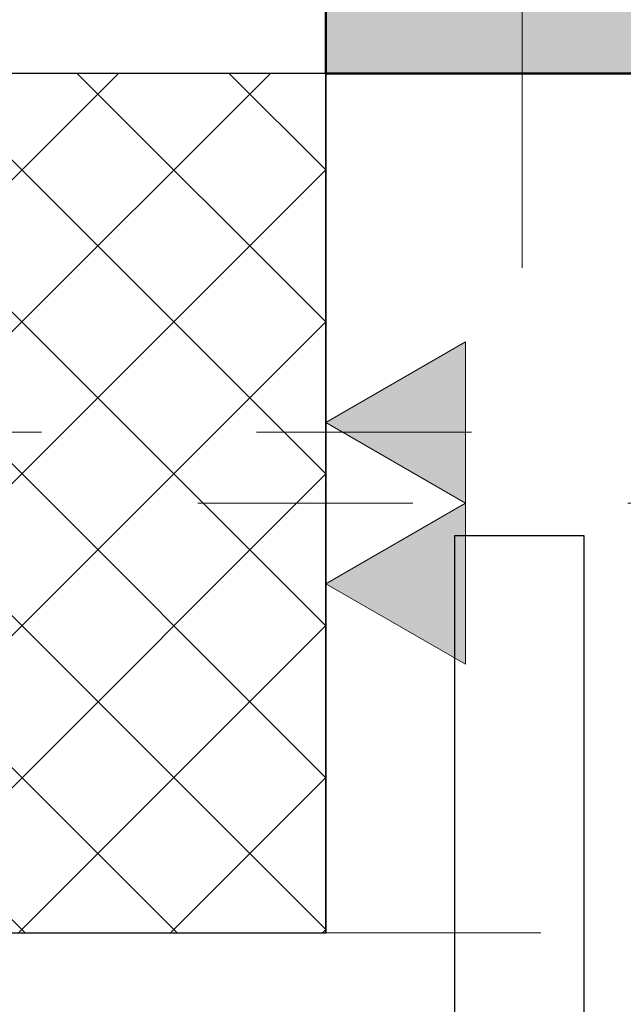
# Model space of a CAD drawing. Header units: metres. Extents: x -180 to 4, y -49 to 6.
# Tile 15 of 256: x -175.363 to -175.083, y -31.43 to -30.972. Entities that reach past the tile are written whole.
import ezdxf

# ---------------------------------------------------------------- set-up
doc = ezdxf.new("R2010")
doc.units = ezdxf.units.M
doc.header["$LTSCALE"] = 0.05
doc.header["$PDMODE"] = 1
doc.header["$PDSIZE"] = -2
for name, pattern in [('ISO-10 Strichpunktlinie', [4.699, 3.048, -0.762, 0.127, -0.762]), ('Linienart-20', [2.116531, 1.058062, -1.058469]), ('Linienart-53', [5.291531, 3.175, -1.058062, 0.352704, -0.705764])]:
    doc.linetypes.add(name, pattern=pattern)
doc.layers.get('0').update_dxf_attribs({"lineweight": 25})
for name, color, linetype, lineweight, true_color in [('30 -33 Aussenwände- 3 Aussenstützen', 7, 'Continuous', 50, 0x0000dd), ('30 -33 Aussenwände- 7 Fassade_ Elemente', 7, 'Continuous', 9, 0x00aacc), ('30 -35 Decken- 1 Konstruktion-Träger- Stahlbeton', 7, 'Continuous', 13, 0x33aa00), ('70 -72 Beschriftung- 1 Beschriftung allgemein', 7, 'Continuous', 9, 0xff6633), ('70 -72 Beschriftung- 2 Beschriftung Bauteile', 7, 'Continuous', 9, 0x9999ff), ('70 -72 Beschriftung- 7 Detailverweise Linie', 7, 'Continuous', 9, 0x00dd00), ('70 -75 Raumstempel- 1 Raumstempel', 1, 'Continuous', 50, 0xff0000), ('70 -76 Bemaßung- 2 Allgemein', 7, 'Continuous', 5, 0x6666cc)]:
    doc.layers.add(name, color=color, linetype=linetype, lineweight=lineweight, true_color=true_color)
doc.layers.add('70 -71 Achsen- 1 Gebäudeachsen', color=7, linetype='Linienart-53', lineweight=18)
doc.layers.add('Keine', color=7, linetype='Continuous', lineweight=9)
doc.styles.add('Arial', font='arial.ttf')
doc.dimstyles.new('k+k 1_50', dxfattribs={"dimtxt": 0.100689, "dimasz": 0.05302, "dimexe": 0.05, "dimexo": 0.15, "dimgap": 0.01, "dimtad": 1, "dimdec": 3, "dimtxsty": 'Arial', "dimblk": 'VW_SLASH', "dimblk1": 'VW_SLASH', "dimblk2": 'VW_SLASH', "dimcen": 0, "dimdle": 0.05, "dimadec": 3, "dimazin": 0, "dimtfac": 0.75, "dimtdec": 3, "dimtix": 1, "dimtmove": 0, "dimatfit": 0, "dimldrblk": 'VW_SLASH-1', "dimfxl": 0.125, "dimfxlon": 1, "dimfrac": 2, "dimtolj": 1, "dimarcsym": 0})
doc.dimstyles.new('k+k_klein', dxfattribs={"dimtxt": 0.100689, "dimasz": 0.05302, "dimexe": 0.05, "dimexo": 0.15, "dimgap": 0.005, "dimtad": 1, "dimdec": 3, "dimtxsty": 'Arial', "dimblk": 'VW_SLASH-2', "dimblk1": 'VW_SLASH-2', "dimblk2": 'VW_SLASH-2', "dimcen": 0, "dimdle": 0.025, "dimadec": 3, "dimazin": 0, "dimtfac": 0.75, "dimtdec": 3, "dimtix": 1, "dimtmove": 0, "dimatfit": 0, "dimldrblk": 'VW_FILLEDARROW', "dimfxl": 0.1, "dimfxlon": 1, "dimfrac": 2, "dimtolj": 1, "dimarcsym": 0})

# ---------------------------------------------------------------- blocks, each defined once
blk = doc.blocks.new('Gruppe-2329')
at = {"color": 255}
blk.add_wipeout([(-167.821, -31.79404), (-175.421, -31.79404), (-175.421, -30.99704), (-167.821, -30.99704)], dxfattribs=at).dxf.layer = '30 -33 Aussenwände- 7 Fassade_ Elemente'
at = {"color": 255, "lineweight": 25}
blk.add_wipeout([(-175.101, -31.55204), (-175.161, -31.55204), (-175.161, -31.21204), (-175.101, -31.21204)], dxfattribs=at).dxf.layer = '30 -33 Aussenwände- 7 Fassade_ Elemente'
at = {"layer": '30 -33 Aussenwände- 7 Fassade_ Elemente', "lineweight": 25, "flags": 128}
blk.add_lwpolyline([(-175.101, -31.55204), (-175.161, -31.55204), (-175.161, -31.21204), (-175.101, -31.21204)], close=True, dxfattribs=at)
blk = doc.blocks.new('Gruppe-2453')
at = {"color": 255}
blk.add_wipeout([(-176.018, -22.94704), (-176.018, -31.19704), (-175.221, -31.19704), (-175.221, -22.94704)], dxfattribs=at).dxf.layer = '30 -33 Aussenwände- 7 Fassade_ Elemente'
blk.add_wipeout([(-175.776, -23.17204), (-175.221, -23.17204), (-175.221, -30.97204), (-175.776, -30.97204), (-175.776, -31.12704), (-176.018, -31.12704), (-176.018, -23.01704), (-175.776, -23.01704)], dxfattribs=at).dxf.layer = '30 -33 Aussenwände- 7 Fassade_ Elemente'
blk = doc.blocks.new('Gruppe-9713')
at = {"layer": '30 -35 Decken- 1 Konstruktion-Träger- Stahlbeton', "color": 7, "linetype": 'Linienart-20', "lineweight": 13, "transparency": 33554687}
blk.add_line((-175.221, -11.89704), (-175.221, -30.99704), dxfattribs=at)
at = {"layer": '30 -35 Decken- 1 Konstruktion-Träger- Stahlbeton', "color": 7, "linetype": 'Continuous', "lineweight": 35, "transparency": 33554687, "flags": 128}
blk.add_lwpolyline([(-175.221, -30.99704), (-175.621, -30.99704)], dxfattribs=at)
at = {"layer": '30 -35 Decken- 1 Konstruktion-Träger- Stahlbeton', "color": 0, "flags": 1}
for tag in ['instanceID', 'IFC_UUID']:
    blk.add_attdef(tag, (-175.621, -30.99704), '', height=0.00018, dxfattribs=at)
blk = doc.blocks.new('Gruppe-9743')
at = {"layer": '30 -35 Decken- 1 Konstruktion-Träger- Stahlbeton', "color": 7, "linetype": 'Linienart-20', "lineweight": 13, "transparency": 33554687}
for p, q in [((-175.221, -30.99704), (-160.421, -30.99704)), ((-175.221, -31.39704), (-160.421, -31.39704))]:
    blk.add_line(p, q, dxfattribs=at)
at = {"layer": '30 -35 Decken- 1 Konstruktion-Träger- Stahlbeton', "color": 7, "linetype": 'Continuous', "lineweight": 35, "transparency": 33554687, "flags": 128}
blk.add_lwpolyline([(-175.221, -30.99704), (-175.221, -31.39704)], dxfattribs=at)
at = {"layer": '30 -35 Decken- 1 Konstruktion-Träger- Stahlbeton', "color": 0, "flags": 1}
for tag in ['instanceID', 'IFC_UUID']:
    blk.add_attdef(tag, (-175.221, -31.39704), '', height=0.00018, dxfattribs=at)
blk = doc.blocks.new('Gruppe-11207')
at = {"layer": '30 -33 Aussenwände- 3 Aussenstützen', "linetype": 'Continuous', "lineweight": 9, "transparency": 33554687}
for p, q in [((-175.421, -31.14704), (-175.421, -31.24704)), ((-175.471, -31.19704), (-175.371, -31.19704))]:
    blk.add_line(p, q, dxfattribs=at)
blk = doc.blocks.new('Gruppe-11208')
at = {"color": 255, "lineweight": 25, "transparency": 33554687}
blk.add_wipeout([(-175.221, -30.99704), (-175.621, -30.99704), (-175.621, -31.39704), (-175.221, -31.39704)], dxfattribs=at).dxf.layer = '30 -33 Aussenwände- 3 Aussenstützen'
at = {"layer": '30 -33 Aussenwände- 3 Aussenstützen', "linetype": 'Continuous', "lineweight": 9, "transparency": 33554687}
h = blk.add_hatch(dxfattribs=at)
h.set_pattern_fill('Beton 1mm SRF', style=0, pattern_type=2)
h.set_pattern_definition([(45, (0, 0), (0.03535534, -0.03535534), []), (-45, (0, 0), (0.03535534, 0.03535534), [])])
h.paths.add_polyline_path([(-175.221, -30.99704), (-175.621, -30.99704), (-175.621, -31.39704), (-175.221, -31.39704)])
at = {"layer": '30 -33 Aussenwände- 3 Aussenstützen', "lineweight": 25, "transparency": 33554687, "flags": 128}
blk.add_lwpolyline([(-175.221, -30.99704), (-175.621, -30.99704), (-175.621, -31.39704), (-175.221, -31.39704)], close=True, dxfattribs=at)
at = {"layer": '30 -33 Aussenwände- 3 Aussenstützen', "transparency": 33554687}
blk.add_blockref('Gruppe-11207', (0, 0), dxfattribs=at)
blk = doc.blocks.new('Gruppe-11209')
at = {"layer": '30 -33 Aussenwände- 3 Aussenstützen', "color": 7}
blk.add_blockref('Gruppe-11208', (0, 0), dxfattribs=at)
at = {"layer": '30 -33 Aussenwände- 3 Aussenstützen', "color": 0, "flags": 1}
for tag in ['instanceID', 'IFC_UUID']:
    blk.add_attdef(tag, (-175.621, -31.39704), '', height=0.00018, dxfattribs=at)
blk = doc.blocks.new('_01-OG1_Tragwerk (2D)')
at = {"layer": '30 -33 Aussenwände- 7 Fassade_ Elemente', "color": 7}
blk.add_blockref('Gruppe-2329', (0, 0), dxfattribs=at)
blk.add_blockref('Gruppe-2453', (0, 0), dxfattribs=at)
at = {"layer": '30 -35 Decken- 1 Konstruktion-Träger- Stahlbeton'}
for name in ['Gruppe-9713', 'Gruppe-9743']:
    blk.add_blockref(name, (0, 0), dxfattribs=at)
at = {"layer": '30 -33 Aussenwände- 3 Aussenstützen'}
blk.add_blockref('Gruppe-11209', (0, 0), dxfattribs=at)
blk = doc.blocks.new('_OG1_2D (2D)')
at = {"layer": '70 -75 Raumstempel- 1 Raumstempel', "linetype": 'Continuous', "lineweight": 0, "true_color": 0xff0000}
blk.add_hatch(color=1, dxfattribs=at).paths.add_polyline_path([(-168.02099996, -20.14704198), (-168.02099996, -23.14704198), (-160.34599996, -23.14704198), (-160.34599996, -30.99704198), (-175.22099996, -30.99704198), (-175.22099996, -20.14704198)])
at = {"layer": '70 -72 Beschriftung- 7 Detailverweise Linie', "linetype": 'ISO-10 Strichpunktlinie', "flags": 128}
blk.add_lwpolyline([(-176.14966208, -31.164), (-176.14966208, -22.964), (-175.12966208, -22.964), (-175.12966208, -31.164)], close=True, dxfattribs=at)
at = {"layer": '70 -75 Raumstempel- 1 Raumstempel', "flags": 128}
blk.add_lwpolyline([(-168.02099996, -20.14704198), (-168.02099996, -23.14704198), (-160.34599996, -23.14704198), (-160.34599996, -30.99704198), (-175.22099996, -30.99704198), (-175.22099996, -20.14704198)], close=True, dxfattribs=at)
blk = doc.blocks.new('VW_SLASH')
at = {"color": 0, "linetype": 'ByBlock', "lineweight": -2, "transparency": 16777216}
blk.add_line((0.943, 0), (-1, 0), dxfattribs=at)
at = {"color": 0, "lineweight": 20, "transparency": 16777216, "flags": 128}
blk.add_lwpolyline([(0.5004, 0.5004), (-0.5004, -0.5004)], dxfattribs=at)
blk = doc.blocks.new('*D16285')
at = {"layer": '70 -76 Bemaßung- 2 Allgemein', "color": 0, "lineweight": -2}
for p, q in [((-176.643, -20.14704), (-176.818, -20.14704)), ((-176.768, -31.15902), (-176.768, -20.20006)), ((-176.643, -31.21204), (-176.818, -31.21204))]:
    blk.add_line(p, q, dxfattribs=at)
at = {"layer": 'Defpoints', "color": 0}
for p in [(-176.768, -20.14704), (-175.221, -20.14704), (-175.101, -31.21204)]:
    blk.add_point(p, dxfattribs=at)
at = {"layer": '70 -76 Bemaßung- 2 Allgemein', "color": 0, "lineweight": -2, "xscale": 0.05302001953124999, "yscale": 0.05302001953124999, "zscale": 0.05302001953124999}
for p, rotation in [((-176.768, -20.14704), 90), ((-176.768, -31.21204), 270)]:
    blk.add_blockref('VW_SLASH', p, dxfattribs=dict(at, rotation=rotation))
at = {"layer": '70 -76 Bemaßung- 2 Allgemein', "color": 0, "insert": (-176.85519, -25.67954), "char_height": 0.1006887, "attachment_point": 5, "rotation": 90, "style": 'Arial'}
blk.add_mtext('\\A1;11,06\\S5^ ;', dxfattribs=at)
blk = doc.blocks.new('VW_SLASH-1')
at = {"color": 0, "linetype": 'ByBlock', "lineweight": -2, "transparency": 16777216}
blk.add_line((0.943, 0), (-1, 0), dxfattribs=at)
at = {"color": 0, "lineweight": 5, "transparency": 16777216, "flags": 128}
blk.add_lwpolyline([(0.5004, 0.5004), (-0.5004, -0.5004)], dxfattribs=at)
blk = doc.blocks.new('*D16286')
at = {"layer": '70 -76 Bemaßung- 2 Allgemein', "color": 0, "lineweight": -2}
for p, q in [((-176.643, -31.21204), (-176.818, -31.21204)), ((-176.768, -31.74102), (-176.768, -31.26506)), ((-176.643, -31.79404), (-176.818, -31.79404))]:
    blk.add_line(p, q, dxfattribs=at)
at = {"layer": 'Defpoints', "color": 0}
for p in [(-176.768, -31.21204), (-175.101, -31.21204), (-175.381, -31.79404)]:
    blk.add_point(p, dxfattribs=at)
at = {"layer": '70 -76 Bemaßung- 2 Allgemein', "color": 0, "lineweight": -2, "xscale": 0.05302001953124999, "yscale": 0.05302001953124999, "zscale": 0.05302001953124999}
for p, rotation in [((-176.768, -31.21204), 90), ((-176.768, -31.79404), 270)]:
    blk.add_blockref('VW_SLASH', p, dxfattribs=dict(at, rotation=rotation))
at = {"layer": '70 -76 Bemaßung- 2 Allgemein', "color": 0, "insert": (-176.84618, -31.50304), "char_height": 0.1006887, "attachment_point": 5, "rotation": 90, "style": 'Arial'}
blk.add_mtext('\\A1;58\\S2^ ;', dxfattribs=at)
blk = doc.blocks.new('VW_SLASH-2')
at = {"color": 0, "linetype": 'ByBlock', "lineweight": -2, "transparency": 16777216}
blk.add_line((0.4715, 0), (-1, 0), dxfattribs=at)
at = {"color": 0, "lineweight": 5, "transparency": 16777216, "flags": 128}
blk.add_lwpolyline([(0.5004, 0.5004), (-0.5004, -0.5004)], dxfattribs=at)
blk = doc.blocks.new('*D16731')
at = {"layer": '70 -76 Bemaßung- 2 Allgemein', "color": 0, "lineweight": -2}
for p, q in [((-175.351, -44.17204), (-175.351, -44.32204)), ((-175.136, -44.17204), (-175.136, -44.32204)), ((-175.40402, -44.27204), (-175.45704, -44.27204)), ((-175.136, -44.27204), (-175.351, -44.27204)), ((-175.08298, -44.27204), (-175.02996, -44.27204))]:
    blk.add_line(p, q, dxfattribs=at)
at = {"layer": 'Defpoints', "color": 0}
for p in [(-175.136, -31.29704), (-175.351, -31.79404), (-175.351, -44.27204)]:
    blk.add_point(p, dxfattribs=at)
at = {"layer": '70 -76 Bemaßung- 2 Allgemein', "color": 0, "lineweight": -2, "xscale": 0.05302001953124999, "yscale": 0.05302001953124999, "zscale": 0.05302001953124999}
blk.add_blockref('VW_SLASH-2', (-175.351, -44.27204), dxfattribs=at)
at = {"layer": '70 -76 Bemaßung- 2 Allgemein', "color": 0, "lineweight": -2, "xscale": 0.05302001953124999, "yscale": 0.05302001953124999, "zscale": 0.05302001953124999, "rotation": 180}
blk.add_blockref('VW_SLASH-2', (-175.136, -44.27204), dxfattribs=at)
at = {"layer": '70 -76 Bemaßung- 2 Allgemein', "color": 0, "insert": (-175.2435, -44.53887), "char_height": 0.1006887, "attachment_point": 5, "style": 'Arial'}
blk.add_mtext('\\A1;21\\S5^ ;', dxfattribs=at)
blk = doc.blocks.new('VW_FILLEDARROW')
at = {"linetype": 'Continuous', "lineweight": 0, "transparency": 16777216}
blk.add_hatch(color=0, dxfattribs=at).paths.add_polyline_path([(-2.8289, 0.758), (0, 0), (-2.8289, -0.758)])
at = {"color": 0, "lineweight": 5, "transparency": 16777216, "flags": 128}
blk.add_lwpolyline([(-2.8289, 0.758), (0, 0), (-2.8289, -0.758)], close=True, dxfattribs=at)
blk = doc.blocks.new('*D16732')
at = {"layer": '70 -76 Bemaßung- 2 Allgemein', "color": 0, "lineweight": -2}
for p, q in [((-175.136, -44.17204), (-175.136, -44.32204)), ((-172.79267, -44.17204), (-172.79267, -44.32204)), ((-172.84569, -44.27204), (-175.08298, -44.27204))]:
    blk.add_line(p, q, dxfattribs=at)
at = {"layer": 'Defpoints', "color": 0}
for p in [(-175.136, -31.29704), (-172.79267, -31.29704), (-175.136, -44.27204)]:
    blk.add_point(p, dxfattribs=at)
at = {"layer": '70 -76 Bemaßung- 2 Allgemein', "color": 0, "lineweight": -2, "xscale": 0.05302001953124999, "yscale": 0.05302001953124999, "zscale": 0.05302001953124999, "rotation": 180}
blk.add_blockref('VW_SLASH-2', (-175.136, -44.27204), dxfattribs=at)
at = {"layer": '70 -76 Bemaßung- 2 Allgemein', "color": 0, "lineweight": -2, "xscale": 0.05302001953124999, "yscale": 0.05302001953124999, "zscale": 0.05302001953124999}
blk.add_blockref('VW_SLASH-2', (-172.79267, -44.27204), dxfattribs=at)
at = {"layer": '70 -76 Bemaßung- 2 Allgemein', "color": 0, "insert": (-173.96433, -44.18394), "char_height": 0.1006887, "attachment_point": 5, "style": 'Arial'}
blk.add_mtext('\\A1;2,34\\S3^ ;', dxfattribs=at)
blk = doc.blocks.new('*D16888')
at = {"layer": '70 -76 Bemaßung- 2 Allgemein', "color": 0, "lineweight": -2}
for p, q in [((-175.421, -43.67204), (-175.421, -43.82204)), ((-175.221, -43.67204), (-175.221, -43.82204)), ((-175.27402, -43.77204), (-175.36798, -43.77204))]:
    blk.add_line(p, q, dxfattribs=at)
at = {"layer": 'Defpoints', "color": 0}
for p in [(-175.221, -30.99704), (-175.421, -40.79404), (-175.421, -43.77204)]:
    blk.add_point(p, dxfattribs=at)
at = {"layer": '70 -76 Bemaßung- 2 Allgemein', "color": 0, "lineweight": -2, "xscale": 0.05302001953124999, "yscale": 0.05302001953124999, "zscale": 0.05302001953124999, "rotation": 180}
blk.add_blockref('VW_SLASH-2', (-175.421, -43.77204), dxfattribs=at)
at = {"layer": '70 -76 Bemaßung- 2 Allgemein', "color": 0, "lineweight": -2, "xscale": 0.05302001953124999, "yscale": 0.05302001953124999, "zscale": 0.05302001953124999}
blk.add_blockref('VW_SLASH-2', (-175.221, -43.77204), dxfattribs=at)
at = {"layer": '70 -76 Bemaßung- 2 Allgemein', "color": 0, "insert": (-175.321, -43.71064), "char_height": 0.100689, "attachment_point": 5, "style": 'Arial'}
blk.add_mtext('\\A1;20', dxfattribs=at)
blk = doc.blocks.new('*D16889')
at = {"layer": '70 -76 Bemaßung- 2 Allgemein', "color": 0, "lineweight": -2}
for p, q in [((-175.221, -43.67204), (-175.221, -43.82204)), ((-168.021, -43.67204), (-168.021, -43.82204)), ((-168.07402, -43.77204), (-175.16798, -43.77204))]:
    blk.add_line(p, q, dxfattribs=at)
at = {"layer": 'Defpoints', "color": 0}
for p in [(-175.221, -30.99704), (-168.021, -30.99704), (-175.221, -43.77204)]:
    blk.add_point(p, dxfattribs=at)
at = {"layer": '70 -76 Bemaßung- 2 Allgemein', "color": 0, "lineweight": -2, "xscale": 0.05302001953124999, "yscale": 0.05302001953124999, "zscale": 0.05302001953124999, "rotation": 180}
blk.add_blockref('VW_SLASH-2', (-175.221, -43.77204), dxfattribs=at)
at = {"layer": '70 -76 Bemaßung- 2 Allgemein', "color": 0, "lineweight": -2, "xscale": 0.05302001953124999, "yscale": 0.05302001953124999, "zscale": 0.05302001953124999}
blk.add_blockref('VW_SLASH-2', (-168.021, -43.77204), dxfattribs=at)
at = {"layer": '70 -76 Bemaßung- 2 Allgemein', "color": 0, "insert": (-171.621, -43.70158), "char_height": 0.100689, "attachment_point": 5, "style": 'Arial'}
blk.add_mtext('\\A1;7,20', dxfattribs=at)
blk = doc.blocks.new('Gruppe-16694')
at = {"layer": '70 -72 Beschriftung- 2 Beschriftung Bauteile', "linetype": 'Continuous', "lineweight": 0}
for points in [[(-175.15605, -31.19704), (-175.221, -31.15954), (-175.15605, -31.12204)], [(-175.15605, -31.27204), (-175.221, -31.23454), (-175.15605, -31.19704)]]:
    blk.add_hatch(color=254, dxfattribs=at).paths.add_polyline_path(points)
at = {"layer": '70 -72 Beschriftung- 2 Beschriftung Bauteile', "linetype": 'Continuous', "lineweight": 9, "flags": 128}
for points in [[(-175.15605, -31.19704), (-175.221, -31.15954), (-175.15605, -31.12204)], [(-175.15605, -31.27204), (-175.221, -31.23454), (-175.15605, -31.19704)]]:
    blk.add_lwpolyline(points, close=True, dxfattribs=at)
at = {"layer": '70 -72 Beschriftung- 2 Beschriftung Bauteile', "linetype": 'Continuous', "lineweight": 5}
blk.add_point((-175.221, -31.19704), dxfattribs=at)
blk = doc.blocks.new('_Achsen (3D)')
at = {"layer": '70 -71 Achsen- 1 Gebäudeachsen', "transparency": 33554687}
blk.add_line((-179.668, -31.19704), (3.826, -31.19704), dxfattribs=at)
blk = doc.blocks.new('Gruppe-15238')
at = {"layer": '70 -76 Bemaßung- 2 Allgemein'}
for base, p1, p2, text, picture, middle in [((-176.768, -20.14704), (-175.101, -31.21204), (-175.221, -20.14704), '11,06\\S5^ ;', '*D16285', (-176.85519, -25.67954)), ((-176.768, -31.21204), (-175.381, -31.79404), (-175.101, -31.21204), '58\\S2^ ;', '*D16286', (-176.84618, -31.50304))]:
    dim = blk.add_linear_dim(base=base, p1=p1, p2=p2, angle=270, text=text, dimstyle='k+k 1_50', override={"dimtxt": 0.100689, "dimgap": 0.01, "dimpost": '<>', "dimtxsty": 'Arial', "dimtmove": 2}, dxfattribs=at)
    dim.commit()
    dim.dimension.update_dxf_attribs({"geometry": picture, "text_midpoint": middle})
blk = doc.blocks.new('Gruppe-15268')
at = {"layer": '70 -76 Bemaßung- 2 Allgemein'}
dim = blk.add_linear_dim(base=(-175.351, -44.27204), p1=(-175.136, -31.29704), p2=(-175.351, -31.79404), text='21\\S5^ ;', dimstyle='k+k_klein', override={"dimtxt": 0.100689, "dimgap": 0.01, "dimpost": '<>', "dimtxsty": 'Arial', "dimtix": 0, "dimtmove": 2}, dxfattribs=at)
dim.commit()
dim.dimension.update_dxf_attribs({"geometry": '*D16731', "text_midpoint": (-175.2435, -44.53887)})
dim = blk.add_aligned_dim(p1=(-172.79267, -31.29704), p2=(-175.136, -31.29704), distance=12.975, text='2,34\\S3^ ;', dimstyle='k+k_klein', override={"dimtxt": 0.100689, "dimgap": 0.01, "dimpost": '<>', "dimtxsty": 'Arial', "dimtmove": 2}, dxfattribs=at)
dim.commit()
dim.dimension.update_dxf_attribs({"geometry": '*D16732', "text_midpoint": (-173.96433, -44.18394)})
blk = doc.blocks.new('Gruppe-15269')
at = {"layer": '70 -76 Bemaßung- 2 Allgemein'}
dim = blk.add_linear_dim(base=(-175.42099996, -43.77204198), p1=(-175.22099996, -30.99704198), p2=(-175.42099996, -40.79404198), text='20', dimstyle='k+k_klein', override={"dimtxt": 0.100689, "dimgap": 0.01, "dimdec": 8, "dimpost": '<>', "dimtxsty": 'Arial', "dimtmove": 2}, dxfattribs=at)
dim.commit()
dim.dimension.update_dxf_attribs({"geometry": '*D16888', "text_midpoint": (-175.32099996, -43.71064042)})
dim = blk.add_aligned_dim(p1=(-168.02099996, -30.99704198), p2=(-175.22099996, -30.99704198), distance=12.775, text='7,20', dimstyle='k+k_klein', override={"dimtxt": 0.100689, "dimgap": 0.01, "dimdec": 8, "dimpost": '<>', "dimtxsty": 'Arial', "dimtmove": 2}, dxfattribs=at)
dim.commit()
dim.dimension.update_dxf_attribs({"geometry": '*D16889', "text_midpoint": (-171.62099996, -43.70157844)})
blk = doc.blocks.new('_OG1_2D Bemaßung_ Beschriftung (2D)')
at = {"layer": '70 -72 Beschriftung- 1 Beschriftung allgemein', "color": 7}
blk.add_blockref('Gruppe-16694', (0, 0), dxfattribs=at)
at = {"layer": '70 -76 Bemaßung- 2 Allgemein'}
for name in ['Gruppe-15238', 'Gruppe-15269', 'Gruppe-15268']:
    blk.add_blockref(name, (0, 0), dxfattribs=at)

msp = doc.modelspace()

# ---------------------------------------------------------------- block references
at = {"layer": 'Keine', "color": 1}
msp.add_blockref('_01-OG1_Tragwerk (2D)', (0, 0), dxfattribs=at)

# ---------------------------------------------------------------- next in the draw order: block references
msp.add_blockref('_OG1_2D (2D)', (0, 0), dxfattribs=at)

# ---------------------------------------------------------------- next in the draw order: block references
msp.add_blockref('_OG1_2D Bemaßung_ Beschriftung (2D)', (0, 0), dxfattribs=at)

# ---------------------------------------------------------------- next in the draw order: block references
msp.add_blockref('_Achsen (3D)', (0, 0), dxfattribs=at)

doc.saveas('drawing.dxf')
